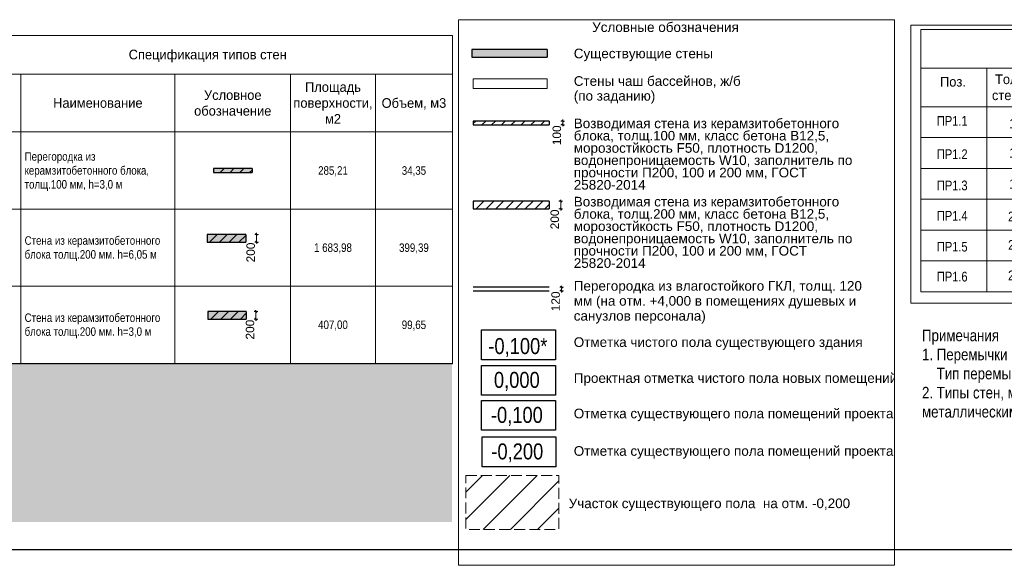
# Model space of a CAD drawing. Header units: millimetres. Extents: x -2890 to 117730, y -526 to 88572.
# Tile 35 of 65: x 61086 to 86630, y -401 to 13745. Entities that reach past the tile are written whole.
import ezdxf
from ezdxf.xclip import XClip

# ---------------------------------------------------------------- set-up
doc = ezdxf.new("R2010")
doc.units = ezdxf.units.MM
doc.header["$MEASUREMENT"] = 0
doc.header["$XCLIPFRAME"] = 2
doc.set_wipeout_variables(frame=1)
doc.linetypes.add('Wipeout_Contour', pattern=[1000, 0, -1000])
doc.linetypes.add('Невидимая', pattern=[3.912222, 2.822222, -1.09])
for name, color, linetype in [('2D - Кладочный', 7, 'Continuous'), ('Аннотация - Текст', 7, 'Continuous'), ('Маркер_Разрезы_Сечения уличных бань', 7, 'Continuous'), ('Размер - Конструктив нов', 7, 'Continuous'), ('СУЩ  Благоустройство', 7, 'Continuous'), ('Чертеж и Рисунок', 7, 'Continuous')]:
    doc.layers.add(name, color=color, linetype=linetype)
doc.styles.add('СГЕНЕРИР_СТИЛЬ_1', font='ARIALN.TTF')
doc.styles.add('СГЕНЕРИР_СТИЛЬ_3', font='txt')
doc.styles.add('СГЕНЕРИР_СТИЛЬ_4', font='arial.ttf')
doc.styles.add('СГЕНЕРИР_СТИЛЬ_5', font='arial.ttf')
pattern_1 = [(45, (604.057, 138.2949), (-1.272792, 1.272792), [])]
pattern_2 = [(45, (-688.536, 261.5188), (-1.2727922, 1.2727922), [])]

# ---------------------------------------------------------------- blocks, each defined once
blk = doc.blocks.new('Чертеж_2_7', base_point=(604.06, 138.29))
at = {"linetype": 'Continuous', "lineweight": 0}
for points in [[(679.06, 103.79), (669.06, 103.79), (669.06, 102.79), (679.06, 102.79)], [(677.41, 86.74), (667.41, 86.74), (667.41, 84.74), (677.41, 84.74)], [(677.58, 66.74), (667.58, 66.74), (667.58, 64.74), (677.58, 64.74)]]:
    blk.add_hatch(color=255, dxfattribs=at).paths.add_polyline_path(points)
at = {"linetype": 'Continuous', "lineweight": 5}
h = blk.add_hatch(dxfattribs=at)
h.set_pattern_fill('БЛОКИ_БЕТОННЫЕ_ЭФФЕКТИВН_7E', style=0, pattern_type=2)
h.set_pattern_definition(pattern_1)
h.paths.add_polyline_path([(679.06, 103.79), (669.06, 103.79), (669.06, 102.79), (679.06, 102.79)])
h = blk.add_hatch(dxfattribs=at)
h.set_pattern_fill('БЛОКИ_БЕТОННЫЕ_ЭФФЕКТИВН_7E', style=0, pattern_type=2)
h.set_pattern_definition(pattern_1)
h.paths.add_polyline_path([(677.41, 86.74), (667.41, 86.74), (667.41, 84.74), (677.41, 84.74)])
h = blk.add_hatch(dxfattribs=at)
h.set_pattern_fill('БЛОКИ_БЕТОННЫЕ_ЭФФЕКТИВН_7E', style=0, pattern_type=2)
h.set_pattern_definition(pattern_1)
h.paths.add_polyline_path([(677.58, 66.74), (667.58, 66.74), (667.58, 64.74), (677.58, 64.74)])
at = {"color": 7, "linetype": 'Continuous', "lineweight": 15}
for p, q in [((604.06, 138.29), (604.06, 128.29)), ((604.06, 138.29), (731.06, 138.29)), ((731.06, 138.29), (731.06, 128.29)), ((604.06, 128.29), (731.06, 128.29)), ((604.06, 128.29), (604.06, 113.29)), ((619.06, 128.29), (619.06, 113.29)), ((659.06, 128.29), (659.06, 113.29)), ((689.06, 128.29), (689.06, 113.29)), ((711.06, 128.29), (711.06, 113.29)), ((731.06, 128.29), (731.06, 113.29)), ((604.06, 113.29), (619.06, 113.29)), ((604.06, 113.29), (619.06, 113.29)), ((604.06, 113.29), (604.06, 93.29)), ((619.06, 113.29), (619.06, 93.29)), ((619.06, 113.29), (659.06, 113.29)), ((619.06, 113.29), (659.06, 113.29)), ((619.06, 113.29), (619.06, 93.29)), ((659.06, 113.29), (659.06, 93.29)), ((659.06, 113.29), (689.06, 113.29)), ((659.06, 113.29), (689.06, 113.29)), ((659.06, 113.29), (659.06, 93.29)), ((689.06, 113.29), (689.06, 93.29)), ((689.06, 113.29), (711.06, 113.29)), ((689.06, 113.29), (711.06, 113.29)), ((689.06, 113.29), (689.06, 93.29)), ((711.06, 113.29), (711.06, 93.29)), ((711.06, 113.29), (731.06, 113.29)), ((711.06, 113.29), (731.06, 113.29)), ((711.06, 113.29), (711.06, 93.29)), ((731.06, 113.29), (731.06, 93.29)), ((604.06, 93.29), (619.06, 93.29)), ((604.06, 93.29), (619.06, 93.29)), ((604.06, 93.29), (604.06, 73.29)), ((619.06, 93.29), (619.06, 73.29)), ((619.06, 93.29), (659.06, 93.29)), ((619.06, 93.29), (659.06, 93.29)), ((619.06, 93.29), (619.06, 73.29)), ((659.06, 93.29), (659.06, 73.29)), ((659.06, 93.29), (689.06, 93.29)), ((659.06, 93.29), (689.06, 93.29)), ((659.06, 93.29), (659.06, 73.29)), ((689.06, 93.29), (689.06, 73.29)), ((689.06, 93.29), (711.06, 93.29)), ((689.06, 93.29), (711.06, 93.29)), ((689.06, 93.29), (689.06, 73.29)), ((711.06, 93.29), (711.06, 73.29)), ((711.06, 93.29), (731.06, 93.29)), ((711.06, 93.29), (731.06, 93.29)), ((711.06, 93.29), (711.06, 73.29)), ((731.06, 93.29), (731.06, 73.29)), ((680.49, 86.49), (679.99, 86.99)), ((680.24, 86.74), (680.24, 87.11)), ((680.71, 86.74), (679.77, 86.74)), ((680.71, 84.74), (679.77, 84.74)), ((679.99, 84.99), (680.49, 84.49)), ((680.24, 84.74), (680.24, 86.74)), ((680.24, 84.36), (680.24, 84.74)), ((604.06, 73.29), (619.06, 73.29)), ((604.06, 73.29), (619.06, 73.29)), ((604.06, 73.29), (604.06, 53.29)), ((619.06, 73.29), (619.06, 53.29)), ((619.06, 73.29), (659.06, 73.29)), ((619.06, 73.29), (659.06, 73.29)), ((619.06, 73.29), (619.06, 53.29)), ((659.06, 73.29), (659.06, 53.29)), ((659.06, 73.29), (689.06, 73.29)), ((659.06, 73.29), (689.06, 73.29)), ((659.06, 73.29), (659.06, 53.29)), ((689.06, 73.29), (689.06, 53.29)), ((689.06, 73.29), (711.06, 73.29)), ((689.06, 73.29), (711.06, 73.29)), ((689.06, 73.29), (689.06, 53.29)), ((711.06, 73.29), (711.06, 53.29)), ((711.06, 73.29), (731.06, 73.29)), ((711.06, 73.29), (731.06, 73.29)), ((711.06, 73.29), (711.06, 53.29)), ((731.06, 73.29), (731.06, 53.29)), ((680.53, 66.74), (679.59, 66.74)), ((680.31, 66.49), (679.81, 66.99)), ((680.06, 66.74), (680.06, 67.11)), ((680.06, 64.74), (680.06, 66.74)), ((680.53, 64.74), (679.59, 64.74)), ((679.81, 64.99), (680.31, 64.49)), ((680.06, 64.36), (680.06, 64.74)), ((604.06, 53.29), (619.06, 53.29)), ((604.06, 53.29), (619.06, 53.29)), ((604.06, 53.29), (604.06, 53.15)), ((619.06, 53.29), (619.06, 53.15)), ((619.06, 53.29), (659.06, 53.29)), ((619.06, 53.29), (659.06, 53.29)), ((619.06, 53.29), (619.06, 53.15)), ((659.06, 53.29), (659.06, 53.15)), ((659.06, 53.29), (689.06, 53.29)), ((659.06, 53.29), (689.06, 53.29)), ((659.06, 53.29), (659.06, 53.15)), ((689.06, 53.29), (689.06, 53.15)), ((689.06, 53.29), (711.06, 53.29)), ((689.06, 53.29), (711.06, 53.29)), ((689.06, 53.29), (689.06, 53.15)), ((711.06, 53.29), (711.06, 53.15)), ((711.06, 53.29), (731.06, 53.29)), ((711.06, 53.29), (731.06, 53.29)), ((711.06, 53.29), (711.06, 53.15)), ((731.06, 53.29), (731.06, 53.15))]:
    blk.add_line(p, q, dxfattribs=at)
at = {"color": 7, "linetype": 'Continuous', "lineweight": 30}
for p, q in [((669.06, 103.79), (669.06, 102.79)), ((679.06, 103.79), (669.06, 103.79)), ((669.06, 102.79), (679.06, 102.79)), ((679.06, 103.79), (679.06, 102.79)), ((667.41, 86.74), (667.41, 84.74)), ((677.41, 86.74), (667.41, 86.74)), ((667.41, 84.74), (677.41, 84.74)), ((677.41, 86.74), (677.41, 84.74)), ((667.58, 66.74), (667.58, 64.74)), ((677.58, 66.74), (667.58, 66.74)), ((677.58, 66.74), (677.58, 64.74)), ((667.58, 64.74), (677.58, 64.74))]:
    blk.add_line(p, q, dxfattribs=at)
at = {"color": 7, "linetype": 'Continuous', "lineweight": 15}
for s, insert, char_height, attachment_point, style in [('\\A1;Спецификация типов стен', (667.56, 132.98), 2.5, 5, 'СГЕНЕРИР_СТИЛЬ_3'), ('\\A1;Наименование', (639.06, 120.79), 2.5, 5, 'СГЕНЕРИР_СТИЛЬ_3'), ('\\A1;Объем, м3', (721.06, 120.56), 2.5, 5, 'СГЕНЕРИР_СТИЛЬ_3'), ('\\A1;Тип 1', (605.06, 103.31), 2.2, 4, 'СГЕНЕРИР_СТИЛЬ_1'), ('\\A1;285,21', (700.06, 103.09), 2.2, 5, 'СГЕНЕРИР_СТИЛЬ_1'), ('\\A1;34,35', (721.06, 103.09), 2.2, 5, 'СГЕНЕРИР_СТИЛЬ_1'), ('\\A1;Тип 2', (605.06, 83.31), 2.2, 4, 'СГЕНЕРИР_СТИЛЬ_1'), ('\\A1;1\\~683,98', (700.06, 83.09), 2.2, 5, 'СГЕНЕРИР_СТИЛЬ_1'), ('\\A1;399,39', (721.06, 83.09), 2.2, 5, 'СГЕНЕРИР_СТИЛЬ_1'), ('\\A1;Тип 2.1', (605.06, 63.31), 2.2, 4, 'СГЕНЕРИР_СТИЛЬ_1'), ('\\A1;407,00', (700.06, 63.09), 2.2, 5, 'СГЕНЕРИР_СТИЛЬ_1'), ('\\A1;99,65', (721.06, 63.09), 2.2, 5, 'СГЕНЕРИР_СТИЛЬ_1')]:
    blk.add_mtext(s, dxfattribs=dict(at, insert=insert, char_height=char_height, attachment_point=attachment_point, style=style))
for s, insert, char_height, width, attachment_point, line_spacing_factor, style in [('\\A1;Площадь поверхности, м2', (700.06, 120.81), 2.5, 20, 5, 0.990261, 'СГЕНЕРИР_СТИЛЬ_3'), ('\\A1;Тип стены', (611.56, 120.79), 2.5, 13, 5, 0.994649, 'СГЕНЕРИР_СТИЛЬ_3'), ('\\A1;Условное обозначение', (674.06, 120.79), 2.5, 28, 5, 0.98101, 'СГЕНЕРИР_СТИЛЬ_3'), ('\\A1;Перегородка из керамзитобетонного блока, толщ.100 мм, h=3,0 м', (620.06, 103), 2.2, 38, 4, 0.984324, 'СГЕНЕРИР_СТИЛЬ_1'), ('\\A1;Стена из керамзитобетонного блока толщ.200 мм. h=6,05 м', (620.06, 83.02), 2.2, 38, 4, 0.982945, 'СГЕНЕРИР_СТИЛЬ_1'), ('\\A1;Стена из керамзитобетонного блока толщ.200 мм. h=3,0 м', (620.06, 63.02), 2.2, 38, 4, 0.982945, 'СГЕНЕРИР_СТИЛЬ_1')]:
    blk.add_mtext(s, dxfattribs=dict(at, insert=insert, char_height=char_height, width=width, attachment_point=attachment_point, line_spacing_factor=line_spacing_factor, style=style))
at = {"color": 7, "linetype": 'Continuous', "lineweight": 0, "char_height": 2.2, "attachment_point": 7, "rotation": 90, "style": 'СГЕНЕРИР_СТИЛЬ_4'}
for insert in [(679.83, 79.48), (679.66, 59.48)]:
    blk.add_mtext('\\A1;\\pt0;200', dxfattribs=dict(at, insert=insert))
blk = doc.blocks.new('Чертеж_8_1', base_point=(-688.54, 261.52))
at = {"layer": '2D - Кладочный', "linetype": 'Continuous', "lineweight": 5}
h = blk.add_hatch(dxfattribs=at)
h.set_pattern_fill('ДИАГОНАЛЬНАЯ_ШТРИХОВКА_П_DA', color=1, style=0, pattern_type=2)
h.set_pattern_definition([(45, (-688.536, 261.519), (-3.535534, 3.535534), [])])
h.paths.add_polyline_path([(734.51, 24.26), (734.51, 10.24), (758.67, 10.24), (758.67, 24.26)])
at = {"layer": 'Аннотация - Текст', "linetype": 'Continuous', "lineweight": 15}
blk.add_hatch(color=7, dxfattribs=at).paths.add_polyline_path([(755.65, 134.69), (736.08, 134.69), (736.08, 132.69), (755.65, 132.69)])
at = {"layer": '2D - Кладочный', "color": 7, "linetype": 'Невидимая', "lineweight": 5, "flags": 128}
blk.add_lwpolyline([(734.51, 24.26), (758.67, 24.26), (758.67, 10.24), (734.51, 10.24)], close=True, dxfattribs=at)
at = {"layer": 'Аннотация - Текст', "color": 7, "linetype": 'Continuous', "lineweight": 15}
for p, q in [((760.15, 116.13), (759.17, 116.13)), ((760.15, 115.13), (759.17, 115.13)), ((759.93, 115.88), (759.43, 116.38)), ((759.43, 115.38), (759.93, 114.88)), ((759.68, 116.13), (759.68, 116.51)), ((759.68, 115.13), (759.68, 116.13)), ((759.68, 114.76), (759.68, 115.13)), ((759.84, 73.07), (758.91, 73.07)), ((759.84, 72.07), (758.91, 72.07)), ((759.62, 72.82), (759.12, 73.32)), ((759.12, 72.32), (759.62, 71.82)), ((759.37, 73.07), (759.37, 73.44)), ((759.37, 72.07), (759.37, 73.07)), ((759.37, 71.69), (759.37, 72.07))]:
    blk.add_line(p, q, dxfattribs=at)
at = {"layer": 'Аннотация - Текст', "color": 7, "linetype": 'Continuous', "lineweight": 30, "flags": 128}
for points in [[(755.65, 134.69), (736.08, 134.69)], [(736.08, 134.69), (736.08, 132.69)], [(755.65, 134.69), (755.65, 132.69)], [(736.08, 132.69), (755.65, 132.69)]]:
    blk.add_lwpolyline(points, dxfattribs=at)
at = {"layer": 'Размер - Конструктив нов', "color": 7, "linetype": 'Continuous', "lineweight": 15}
for p, q in [((759.62, 95.32), (758.68, 95.32)), ((759.4, 95.07), (758.9, 95.57)), ((759.15, 95.32), (759.15, 95.69)), ((759.15, 93.32), (759.15, 95.32)), ((759.62, 93.32), (758.68, 93.32)), ((758.9, 93.57), (759.4, 93.07)), ((759.15, 92.94), (759.15, 93.32))]:
    blk.add_line(p, q, dxfattribs=at)
at = {"layer": 'СУЩ  Благоустройство', "color": 1, "linetype": 'Continuous', "lineweight": 30, "flags": 128}
for points in [[(738.6, 61.96), (757.77, 61.96), (757.77, 54.23), (738.6, 54.23)], [(738.6, 52.78), (757.77, 52.78), (757.77, 45.05), (738.6, 45.05)]]:
    blk.add_lwpolyline(points, close=True, dxfattribs=at)
at = {"layer": 'СУЩ  Благоустройство', "color": 7, "linetype": 'Continuous', "lineweight": 30, "flags": 128}
for points in [[(738.6, 43.7), (757.77, 43.7), (757.77, 35.97), (738.6, 35.97)], [(738.72, 34.24), (757.89, 34.24), (757.89, 26.51), (738.72, 26.51)]]:
    blk.add_lwpolyline(points, close=True, dxfattribs=at)
at = {"color": 1, "linetype": 'Continuous', "lineweight": 30, "attachment_point": 5, "style": 'СГЕНЕРИР_СТИЛЬ_1'}
for s, insert, char_height in [('\\A1;-0,100*', (748.01, 57.4), 4.1473), ('\\A1;0,000', (747.75, 48.62), 4.147)]:
    blk.add_mtext(s, dxfattribs=dict(at, insert=insert, char_height=char_height))
at = {"color": 7, "linetype": 'Continuous', "lineweight": 15, "char_height": 4.147, "attachment_point": 5, "style": 'СГЕНЕРИР_СТИЛЬ_1'}
for s, insert in [('\\A1;-0,100', (747.76, 39.54)), ('\\A1;-0,200', (747.87, 30.08))]:
    blk.add_mtext(s, dxfattribs=dict(at, insert=insert))
at = {"layer": 'Аннотация - Текст', "color": 7, "linetype": 'Continuous', "lineweight": 15, "char_height": 2.5, "attachment_point": 7, "style": 'СГЕНЕРИР_СТИЛЬ_4'}
for s, insert in [('\\A1;Условные обозначения', (767.29, 139.18)), ('\\A1;Существующие стены', (762.52, 131.64)), ('\\A1;Отметка чистого пола существующего здания', (762.52, 56.8)), ('\\A1;Проектная отметка чистого пола новых помещений', (762.52, 47.48)), ('\\A1;Отметка существующего пола помещений проекта', (762.52, 38.3)), ('\\A1;Отметка существующего пола помещений проекта', (762.52, 28.58)), ('\\A1;Участок существующего пола  на отм. -0,200', (761.2, 15))]:
    blk.add_mtext(s, dxfattribs=dict(at, insert=insert))
for s, insert, width, line_spacing_factor in [('\\A1;Стены чаш бассейнов, ж/б (по заданию)', (762.52, 120.66), 44.5523, 0.920898), ('\\A1;Возводимая стена из керамзитобетонного блока, {\\H0.97738x;толщ.100 мм,\\H1.02314x; класс бетона В12,5, морозостйкость F50, плотность D1200, водонепроницаемость W10, заполнитель по прочности П200, 100 и 200 мм, ГОСТ 25820-2014 }', (762.52, 98.31), 79.7607, 0.764062), ('\\A1;Возводимая стена из керамзитобетонного блока, {\\H0.97738x;толщ.200 мм,\\H1.02314x; класс бетона В12,5, морозостйкость F50, плотность D1200, водонепроницаемость W10, заполнитель по прочности П200, 100 и 200 мм, ГОСТ 25820-2014 }', (762.52, 78.02), 79.7607, 0.764062), ('\\A1;Перегородка из влагостойкого ГКЛ, толщ. 120 мм (на отм. +4,000 в помещениях душевых и санузлов персонала)', (762.52, 63.62), 79.7607, 0.931314)]:
    blk.add_mtext(s, dxfattribs=dict(at, insert=insert, width=width, line_spacing_factor=line_spacing_factor))
at = {"layer": 'Аннотация - Текст', "color": 7, "linetype": 'Continuous', "lineweight": 0, "insert": (758.93, 66.81), "char_height": 2.2, "width": 5.0085, "attachment_point": 7, "rotation": 90, "style": 'СГЕНЕРИР_СТИЛЬ_5'}
blk.add_mtext('\\A1;120', dxfattribs=at)
at = {"color": 254, "linetype": 'Wipeout_Contour', "lineweight": 0, "ltscale": 3026.299033}
blk.add_wipeout([(755.65, 127.04), (736.44, 127.04), (736.44, 124.54), (755.65, 124.54)], dxfattribs=at).dxf.layer = 'Аннотация - Текст'
at = {"color": 254, "linetype": 'Wipeout_Contour', "lineweight": 0, "ltscale": 3020.835957}
blk.add_wipeout([(756.17, 116.13), (736.44, 116.13), (736.44, 115.13), (756.17, 115.13)], dxfattribs=at).dxf.layer = 'Аннотация - Текст'
at = {"color": 254, "linetype": 'Wipeout_Contour', "lineweight": 0, "ltscale": 3008.962733}
blk.add_wipeout([(756.17, 95.32), (736.44, 95.32), (736.44, 93.32), (756.17, 93.32)], dxfattribs=at).dxf.layer = 'Аннотация - Текст'
at = {"layer": 'Аннотация - Текст', "linetype": 'Continuous', "lineweight": 5}
h = blk.add_hatch(dxfattribs=at)
h.set_pattern_fill('БЛОКИ_БЕТОННЫЕ_ЭФФЕКТИВН_78', style=0, pattern_type=2)
h.set_pattern_definition(pattern_2)
h.paths.add_polyline_path([(756.17, 116.13), (736.44, 116.13), (736.44, 115.13), (756.17, 115.13)])
h = blk.add_hatch(dxfattribs=at)
h.set_pattern_fill('БЛОКИ_БЕТОННЫЕ_ЭФФЕКТИВН_78', style=0, pattern_type=2)
h.set_pattern_definition(pattern_2)
h.paths.add_polyline_path([(756.17, 95.32), (736.44, 95.32), (736.44, 93.32), (756.17, 93.32)])
at = {"layer": 'Аннотация - Текст', "color": 7, "linetype": 'Continuous', "lineweight": 30}
for p, q in [((756.17, 116.13), (736.44, 116.13)), ((736.44, 115.13), (756.17, 115.13)), ((756.17, 95.32), (736.44, 95.32)), ((736.44, 93.32), (756.17, 93.32))]:
    blk.add_line(p, q, dxfattribs=at)
at = {"layer": 'Аннотация - Текст', "color": 7, "linetype": 'Continuous', "lineweight": 15, "flags": 128}
for points in [[(755.65, 127.04), (736.44, 127.04)], [(736.44, 127.04), (736.44, 124.54)], [(755.65, 127.04), (755.65, 124.54)], [(736.44, 124.54), (755.65, 124.54)]]:
    blk.add_lwpolyline(points, dxfattribs=at)
at = {"layer": 'Аннотация - Текст', "color": 7, "linetype": 'Continuous', "lineweight": 30, "flags": 128}
for points in [[(736.44, 116.13), (736.44, 115.13)], [(756.17, 116.13), (756.17, 115.13)], [(736.44, 95.32), (736.44, 93.32)], [(756.17, 95.32), (756.17, 93.32)]]:
    blk.add_lwpolyline(points, dxfattribs=at)
at = {"layer": 'Аннотация - Текст', "color": 7, "linetype": 'Continuous', "lineweight": 0, "insert": (759.24, 109.87), "char_height": 2.2, "width": 5.0085, "attachment_point": 7, "rotation": 90, "style": 'СГЕНЕРИР_СТИЛЬ_5'}
blk.add_mtext('\\A1;100', dxfattribs=at)
at = {"layer": 'Размер - Конструктив нов', "color": 7, "linetype": 'Continuous', "lineweight": 0, "insert": (758.71, 88.06), "char_height": 2.2, "width": 5.0085, "attachment_point": 7, "rotation": 90, "style": 'СГЕНЕРИР_СТИЛЬ_5'}
blk.add_mtext('\\A1;200', dxfattribs=at)
at = {"color": 254, "linetype": 'Wipeout_Contour', "lineweight": 0, "ltscale": 2999.247956}
blk.add_wipeout([(756.14, 73.07), (736.44, 73.07), (736.44, 72.07), (756.14, 72.07)], dxfattribs=at).dxf.layer = 'Аннотация - Текст'
at = {"layer": 'Аннотация - Текст', "color": 7, "linetype": 'Continuous', "lineweight": 30}
for p, q in [((756.14, 73.07), (736.44, 73.07)), ((736.44, 72.07), (756.14, 72.07))]:
    blk.add_line(p, q, dxfattribs=at)
blk = doc.blocks.new('Чертеж_9_8', base_point=(-999.2, 262.01))
at = {"layer": 'Маркер_Разрезы_Сечения уличных бань', "color": 7, "linetype": 'Continuous', "lineweight": 15}
for p, q in [((852.57, 139.84), (986.56, 139.84)), ((852.57, 139.84), (852.57, 129.84)), ((986.56, 139.84), (986.56, 71.84)), ((852.57, 129.84), (986.56, 129.84)), ((852.57, 129.84), (852.57, 71.84)), ((869.69, 129.84), (869.69, 71.84)), ((888.71, 129.84), (888.71, 71.84)), ((909.37, 129.84), (909.37, 71.84)), ((928.07, 129.84), (928.07, 71.84)), ((943.69, 129.84), (943.69, 71.84)), ((965.55, 129.84), (965.55, 71.84)), ((852.57, 119.84), (872.57, 119.84)), ((852.57, 119.84), (986.56, 119.84)), ((852.57, 111.84), (986.56, 111.84)), ((852.57, 111.84), (986.56, 111.84)), ((852.57, 103.84), (986.56, 103.84)), ((852.57, 95.84), (986.56, 95.84)), ((852.57, 87.84), (986.56, 87.84)), ((852.57, 87.84), (986.56, 87.84)), ((852.57, 79.84), (986.56, 79.84)), ((852.57, 71.84), (986.56, 71.84))]:
    blk.add_line(p, q, dxfattribs=at)
at = {"color": 7, "linetype": 'Continuous', "lineweight": 15, "char_height": 2.5}
for s, insert, attachment_point, style in [('\\A1;Ведомость перемычек из стальных уголков', (922.46, 134.2), 5, 'СГЕНЕРИР_СТИЛЬ_3'), ('\\A1;Поз.', (860.9, 126.29), 5, 'СГЕНЕРИР_СТИЛЬ_3'), ('\\A1;Примечание', (976.48, 124.47), 5, 'СГЕНЕРИР_СТИЛЬ_3'), ('\\A1;ПР1.1', (856.73, 116.16), 4, 'СГЕНЕРИР_СТИЛЬ_1'), ('\\A1; 100', (874.72, 115.42), 4, 'СГЕНЕРИР_СТИЛЬ_1'), ('\\A1;800 ', (896.23, 115.42), 4, 'СГЕНЕРИР_СТИЛЬ_1'), ('\\A1;1200 ', (914.85, 115.83), 4, 'СГЕНЕРИР_СТИЛЬ_1'), ('\\A1;5', (934.37, 116.12), 4, 'СГЕНЕРИР_СТИЛЬ_1'), ('\\A1;6000 ', (950.55, 115.83), 4, 'СГЕНЕРИР_СТИЛЬ_1'), ('\\A1;ПР1.2', (856.73, 107.53), 4, 'СГЕНЕРИР_СТИЛЬ_1'), ('\\A1; 100', (874.72, 107.82), 4, 'СГЕНЕРИР_СТИЛЬ_1'), ('\\A1;900', (896.23, 107.7), 4, 'СГЕНЕРИР_СТИЛЬ_1'), ('\\A1;1300 ', (914.85, 107.71), 4, 'СГЕНЕРИР_СТИЛЬ_1'), ('\\A1;8', (934.37, 107.7), 4, 'СГЕНЕРИР_СТИЛЬ_1'), ('\\A1;10400 ', (950.55, 107.79), 4, 'СГЕНЕРИР_СТИЛЬ_1'), ('\\A1;ПР1.3', (856.73, 99.41), 4, 'СГЕНЕРИР_СТИЛЬ_1'), ('\\A1; 100', (874.72, 99.82), 4, 'СГЕНЕРИР_СТИЛЬ_1'), ('\\A1;1000', (895.07, 99.82), 4, 'СГЕНЕРИР_СТИЛЬ_1'), ('\\A1;1400 ', (914.85, 99.95), 4, 'СГЕНЕРИР_СТИЛЬ_1'), ('\\A1;3', (934.37, 100.2), 4, 'СГЕНЕРИР_СТИЛЬ_1'), ('\\A1;4200 ', (950.55, 99.76), 4, 'СГЕНЕРИР_СТИЛЬ_1'), ('\\A1;ПР1.4', (856.73, 91.55), 4, 'СГЕНЕРИР_СТИЛЬ_1'), ('\\A1;200', (875.22, 91.35), 4, 'СГЕНЕРИР_СТИЛЬ_1'), ('\\A1;900', (895.61, 91.34), 4, 'СГЕНЕРИР_СТИЛЬ_1'), ('\\A1;1300 ', (914.85, 91.52), 4, 'СГЕНЕРИР_СТИЛЬ_1'), ('\\A1;9', (934.37, 92.35), 4, 'СГЕНЕРИР_СТИЛЬ_1'), ('\\A1;11700 ', (950.55, 91.98), 4, 'СГЕНЕРИР_СТИЛЬ_1'), ('\\A1;ПР1.5', (856.73, 83.53), 4, 'СГЕНЕРИР_СТИЛЬ_1'), ('\\A1;200', (875.22, 83.97), 4, 'СГЕНЕРИР_СТИЛЬ_1'), ('\\A1;1000', (895.07, 84.11), 4, 'СГЕНЕРИР_СТИЛЬ_1'), ('\\A1;1400 ', (914.85, 84.14), 4, 'СГЕНЕРИР_СТИЛЬ_1'), ('\\A1;5', (934.37, 84.33), 4, 'СГЕНЕРИР_СТИЛЬ_1'), ('\\A1;7000 ', (950.55, 83.38), 4, 'СГЕНЕРИР_СТИЛЬ_1'), ('\\A1;ПР1.6', (856.73, 75.77), 4, 'СГЕНЕРИР_СТИЛЬ_1'), ('\\A1;200', (875.22, 76.08), 4, 'СГЕНЕРИР_СТИЛЬ_1'), ('\\A1;1500', (895.17, 76.07), 4, 'СГЕНЕРИР_СТИЛЬ_1'), ('\\A1;1700 ', (914.85, 76.1), 4, 'СГЕНЕРИР_СТИЛЬ_1'), ('\\A1;11', (934.37, 76.28), 4, 'СГЕНЕРИР_СТИЛЬ_1'), ('\\A1;18700 ', (950.55, 76.29), 4, 'СГЕНЕРИР_СТИЛЬ_1')]:
    blk.add_mtext(s, dxfattribs=dict(at, insert=insert, attachment_point=attachment_point, style=style))
at = {"color": 7, "linetype": 'Continuous', "lineweight": 15, "char_height": 2.5, "attachment_point": 5, "style": 'СГЕНЕРИР_СТИЛЬ_3'}
for s, insert, line_spacing_factor in [('\\A1;Толщина\\Pстены, мм', (878.9, 124.64), 0.99587), ('\\A1;Длина \\Pперемычки, \\PL, мм', (918.59, 124.62), 0.79363)]:
    blk.add_mtext(s, dxfattribs=dict(at, insert=insert, line_spacing_factor=line_spacing_factor))
for s, insert, width, line_spacing_factor in [('\\A1;Ширина проема, мм', (899.21, 124.57), 18.0322, 0.996831), ('\\A1;Длина всего, мм', (954.56, 124.9), 19.3379, 0.795756), ('\\A1;Кол-во, шт.', (935.47, 124.26), 13, 0.994125)]:
    blk.add_mtext(s, dxfattribs=dict(at, insert=insert, width=width, line_spacing_factor=line_spacing_factor))

msp = doc.modelspace()

# ---------------------------------------------------------------- hatches: boundary and pattern name
at = {"layer": 'Чертеж и Рисунок', "linetype": 'Continuous', "lineweight": 0, "ltscale": 100}
msp.add_hatch(color=255, dxfattribs=at).paths.add_polyline_path([(72297.1, 718.4), (60076.4, 718.4), (60076.4, 4803.2), (72297.1, 4803.2)])

# ---------------------------------------------------------------- linework, layer by layer
at = {"color": 7, "linetype": 'Continuous', "lineweight": 30, "ltscale": 100}
msp.add_line((1208, 5), (117608, 5), dxfattribs=at)

# ---------------------------------------------------------------- block references
at = {"layer": 'Чертеж и Рисунок', "color": 7, "linetype": 'Continuous', "lineweight": 15, "ltscale": 100}
ref = msp.add_blockref('Чертеж_9_8', (-100712.4, 25706.2), dxfattribs=dict(at, xscale=100, yscale=100, zscale=100))
XClip(ref).set_block_clipping_path([(849.9719833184, 68.888829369), (987.9661827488, 140.96615675)])
ref = msp.add_blockref('Чертеж_2_7', (59613.7, 13334.5), dxfattribs=dict(at, xscale=100, yscale=100, zscale=100))
XClip(ref).set_block_clipping_path([(604.0469703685, 53.1499863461), (731.0669703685, 138.3048979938)])

# ---------------------------------------------------------------- texts
at = {"layer": 'Чертеж и Рисунок', "color": 7, "linetype": 'Continuous', "lineweight": 15, "ltscale": 100, "insert": (84494.5, 3340.4), "char_height": 300, "width": 13964.155, "attachment_point": 7, "line_spacing_factor": 0.989092, "style": 'СГЕНЕРИР_СТИЛЬ_1'}
msp.add_mtext('\\A1;Примечания\\P1. Перемычки в проемах смонтировать на высоте +2,100 м  от чистого пола проекта.\\P    Тип перемычки см. лист Узлы крепления перегорордок.\\P2. Типы стен, монтируемых на высоте свыше 3 м, дополнительно усилить металлическим фахверком. ', dxfattribs=at)

# ---------------------------------------------------------------- next in the draw order: block references
at = {"layer": 'Чертеж и Рисунок', "color": 7, "linetype": 'Continuous', "lineweight": 15, "ltscale": 100}
ref = msp.add_blockref('Чертеж_8_1', (-69645.6, 25656.9), dxfattribs=dict(at, xscale=100, yscale=100, zscale=100))
XClip(ref).set_block_clipping_path([(732.6318907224, 0.9394759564), (845.7311640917, 142.3963501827)])

doc.saveas('drawing.dxf')
